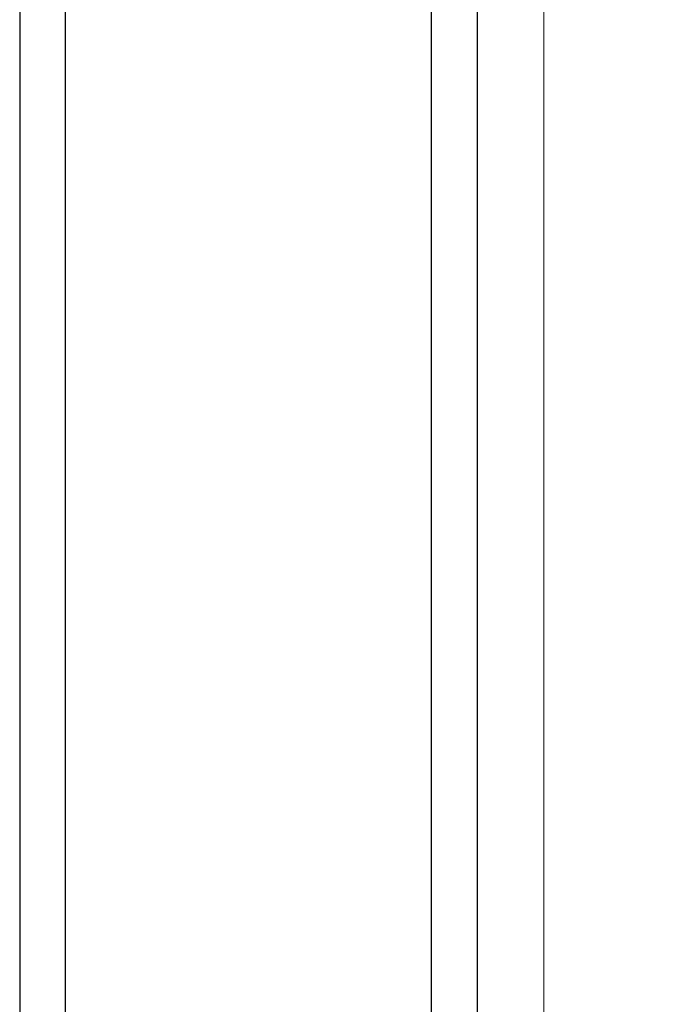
# Model space of a CAD drawing. Header units: millimetres. Extents: x 103872 to 294171, y 5570 to 32737.
# Tile 24 of 117: x 106813 to 106954, y 11654 to 11869. Entities that reach past the tile are written whole.
import ezdxf

# ---------------------------------------------------------------- set-up
doc = ezdxf.new("R2010")
doc.units = ezdxf.units.MM
doc.header["$LTSCALE"] = 2.5
doc.linetypes.add('DASHED', pattern=[19.05, 12.7, -6.35])
for name, color, linetype, lineweight in [('CKD Equipments', 252, 'Continuous', 0), ('Dimension', 40, 'Continuous', 0), ('EQUIPMENT', 210, 'Continuous', 0), ('WALL', 132, 'Continuous', 25)]:
    doc.layers.add(name, color=color, linetype=linetype, lineweight=lineweight)

# ---------------------------------------------------------------- blocks, each defined once
blk = doc.blocks.new('*U43')
at = {"color": 8}
for points in [[(0, 0), (6936.3, 0), (6936.3, -10), (0, -10)], [(0, -100), (6936.3, -100), (6936.3, -90), (0, -90)]]:
    blk.add_lwpolyline(points, close=True, dxfattribs=at)
blk = doc.blocks.new('ARCH')
at = {"layer": 'CKD Equipments', "color": 8}
blk.add_lwpolyline([(115735.38, 12600.23), (115735.38, 10800.23), (116535.38, 10800.23), (116535.38, 12600.23), (115735.38, 12600.23)], dxfattribs=at)
at = {"layer": 'EQUIPMENT', "color": 8, "linetype": 'DASHED', "lineweight": 18, "ltscale": 800}
blk.add_lwpolyline([(115720.83, 13210.58), (115720.83, 10791.76), (116720.83, 10791.76), (116720.83, 13210.58)], close=True, dxfattribs=at)
at = {"layer": 'WALL', "color": 8, "xscale": -1, "rotation": 89.99999999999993}
blk.add_blockref('*U43', (115620.83, 13310.58), dxfattribs=at)

msp = doc.modelspace()

# ---------------------------------------------------------------- block references
at = {"layer": 'Dimension'}
msp.add_blockref('ARCH', (-8807.98, 0), dxfattribs=at)

doc.saveas('drawing.dxf')
